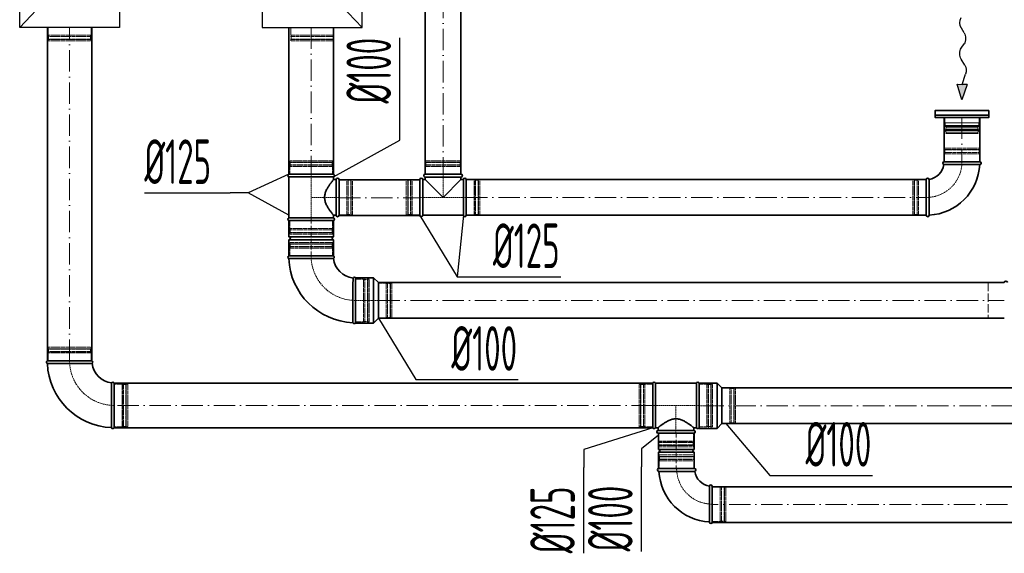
# Model space of a CAD drawing. Header units: millimetres. Extents: x -118717 to 8962, y 22910 to 145283.
# Tile 6 of 193: x -76683 to -73922, y 25985 to 27481. Entities that reach past the tile are written whole.
import ezdxf

# ---------------------------------------------------------------- set-up
doc = ezdxf.new("R2010")
doc.units = ezdxf.units.MM
for name, pattern in [('ACAD_ISO02W100', [15, 12, -3]), ('ACAD_ISO10W100', [18, 12, -3, 0, -3]), ('phl_thick', [0])]:
    doc.linetypes.add(name, pattern=pattern)
for name, color, linetype, lineweight in [('VZT_01 SUP (PŘÍVOD) - OBRYS', 5, 'Continuous', 35), ('VZT_02 SUP (PŘÍVOD) - OSA', 5, 'ACAD_ISO10W100', 5), ('VZT_05 ETA (ODVOD) - OBRYS', 6, 'Continuous', 35), ('VZT_06 ETA (ODVOD) - OSA', 6, 'ACAD_ISO10W100', 5), ('VZT_21 ZAŘÍZENÍ - OBRYS', 1, 'Continuous', 30), ('VZT_22 ZAŘÍZENÍ - DETAIL', 8, 'Continuous', 5), ('VZT_30 DISTRIBUČNÍ PRVKY - OBRYS', 1, 'Continuous', 35), ('VZT_35 TLUMIČE HLUKU - OBRYS', 1, 'Continuous', 35), ('VZT_50 POPIS - OBECNE', 7, 'Continuous', 13), ('VZT_60_KOTY - DIMENZE', 7, 'Continuous', 5)]:
    doc.layers.add(name, color=color, linetype=linetype, lineweight=lineweight)
for name, color, linetype, lineweight, plot in [('VZT_03 SUP (PŘÍVOD) - NETISK', 8, 'ACAD_ISO02W100', 5, False), ('VZT_07 ETA (ODVOD) - NETISK', 8, 'ACAD_ISO02W100', 5, False), ('VZT_39 TLUMIČE HLUKU - NETISK', 8, 'ACAD_ISO02W100', 5, False)]:
    doc.layers.add(name, color=color, linetype=linetype, lineweight=lineweight, plot=plot)
doc.styles.add('EVORA_125', font='isocp.shx', dxfattribs={"width": 0.6, "height": 125})

msp = doc.modelspace()

# ---------------------------------------------------------------- linework, layer by layer
at = {"color": 8, "lineweight": 5}
for points in [[(-73992.1, 27207.1), (-73992.1, 27192.1), (-74089.1, 27192.1), (-74089.1, 27207.1)], [(-73992.1, 27207.1), (-74089.1, 27207.1)], [(-74088.1, 27184.3), (-74040.6, 27184.3)], [(-74086.2, 27181.6), (-74040.6, 27181.6)], [(-74084.5, 27178), (-74040.6, 27178)], [(-73993.1, 27184.3), (-74040.6, 27184.3)], [(-73995, 27181.6), (-74040.6, 27181.6)], [(-73996.7, 27178), (-74040.6, 27178)], [(-74084.3, 27166.1), (-74085.8, 27162.1), (-74040.6, 27162.1)], [(-74085.3, 27166.3), (-74040.6, 27166.3)], [(-73995.9, 27166.3), (-74040.6, 27166.3)], [(-73996.9, 27166.1), (-73995.4, 27162.1), (-74040.6, 27162.1)]]:
    msp.add_lwpolyline(points, dxfattribs=at)
for points in [[(-74092.7, 27172.3), (-74086.8, 27173.7, -0.058981), (-74086.2, 27173.8), (-74040.6, 27173.8)], [(-74092.7, 27172.3), (-74087, 27170.8, 0.060863), (-74086.4, 27170.8), (-74040.6, 27170.8)], [(-74088.1, 27192.1), (-74088.1, 27184.3, 0.291473), (-74086.6, 27181.9, 0.291473)], [(-73988.5, 27172.3), (-73994.4, 27173.7, 0.058981), (-73995, 27173.8), (-74040.6, 27173.8)], [(-73988.5, 27172.3), (-73994.2, 27170.8, -0.060863), (-73994.9, 27170.8), (-74040.6, 27170.8)], [(-73993.1, 27192.1), (-73993.1, 27184.3, -0.291473), (-73994.6, 27181.9, -0.291473)]]:
    msp.add_lwpolyline(points, format="xyb", dxfattribs=at)
for centre, radius, start, end in [((-74076.3, 27171.6), 10.5, 142.1622, 210.2824), ((-74088.4, 27178.4), 3.88, 353.3265, 62.5007), ((-73992.8, 27178.4), 3.88, 117.4993, 186.6735), ((-74004.9, 27171.6), 10.5, 329.7176, 37.8378)]:
    msp.add_arc(centre, radius, start, end, dxfattribs=at)
at = {"layer": 'VZT_01 SUP (PŘÍVOD) - OBRYS'}
for p, q in [((-76605.7, 26524.9), (-76480.7, 26524.9)), ((-76418.2, 26462.4), (-76418.2, 26337.4)), ((-74907.8, 26337.4), (-74907.8, 26462.4)), ((-74900.2, 26462.4), (-74900.2, 26337.4)), ((-74785.5, 26462.4), (-74900.2, 26462.4)), ((-74785.5, 26337.4), (-74785.5, 26462.4)), ((-74777.8, 26335.4), (-74777.8, 26462.4)), ((-74777.8, 26462.4), (-74727.3, 26462.4)), ((-74777.8, 26337.4), (-74777.8, 26462.4)), ((-74727.3, 26335.4), (-74727.3, 26462.4)), ((-74713.8, 26448.9), (-74727.3, 26462.4)), ((-74713.8, 26348.9), (-74713.8, 26448.9)), ((-74713.8, 26348.9), (-74727.3, 26335.4)), ((-74892.8, 26337.4), (-74900.2, 26337.4)), ((-74892.8, 26329.9), (-74892.8, 26337.4)), ((-74892.8, 26329.9), (-74792.8, 26329.9)), ((-74892.8, 26321.9), (-74792.8, 26321.9)), ((-74791.8, 26321.9), (-74891.8, 26321.9)), ((-74891.8, 26321.9), (-74891.8, 26276.4)), ((-74792.8, 26329.9), (-74792.8, 26337.4)), ((-74785.5, 26337.4), (-74792.8, 26337.4)), ((-74791.8, 26321.9), (-74791.8, 26276.4)), ((-74777.8, 26335.4), (-74727.3, 26335.4)), ((-74791.8, 26276.4), (-74891.8, 26276.4)), ((-74791.8, 26268.4), (-74891.8, 26268.4)), ((-74891.8, 26268.4), (-74891.8, 26222.9)), ((-74791.8, 26268.4), (-74791.8, 26222.9)), ((-74791.8, 26222.9), (-74891.8, 26222.9)), ((-74790.8, 26222.9), (-74890.8, 26222.9)), ((-74890.8, 26214.9), (-74840.7, 26214.9)), ((-74740.8, 26072.9), (-74740.8, 26172.9)), ((-74748.8, 26072.9), (-74748.8, 26123))]:
    msp.add_line(p, q, dxfattribs=at)
for points in [[(-76605.7, 27459.9), (-76605.7, 26524.9)], [(-76480.7, 27459.9), (-76480.7, 26524.9)], [(-76418.2, 26462.4), (-74907.8, 26462.4)], [(-74715.2, 26448.9), (-73717.6, 26448.9)], [(-74715.2, 26348.9), (-73717.6, 26348.9)], [(-76418.2, 26337.4), (-74907.8, 26337.4)], [(-74740.8, 26171.9), (-73823, 26171.9)], [(-74740.8, 26071.9), (-73823, 26071.9)]]:
    msp.add_lwpolyline(points, dxfattribs=at)
for centre, radius, start, end in [((-76604.1, 26521), 4.17, 113.4678, 248.8928), ((-76418.2, 26524.9), 187.5, 182.3607, 267.6393), ((-76482.4, 26521), 4.17, 300.2981, 66.5322), ((-76418.2, 26524.9), 62.5, 186.8302, 263.1698), ((-76422.1, 26460.7), 4.17, 23.4678, 149.7019), ((-74904, 26460.7), 4.17, 23.4678, 156.5322), ((-74781.7, 26460.7), 4.17, 23.4678, 156.5322), ((-76422.1, 26339), 4.17, 201.1072, 336.5322), ((-74904, 26339), 4.17, 203.4678, 336.5322), ((-74892.8, 26325.9), 4, 90, 270), ((-74792.8, 26325.9), 4, 270, 90), ((-74781.7, 26339), 4.17, 203.4678, 336.5322), ((-74891.8, 26272.4), 4, 270, 90), ((-74791.8, 26272.4), 4, 90, 270), ((-74890.8, 26218.9), 4, 90, 270), ((-74740.8, 26222.9), 150, 183.0572, 266.9428), ((-74790.8, 26218.9), 4, 279.1478, 90), ((-74740.8, 26222.9), 50, 189.1478, 260.8522), ((-74744.8, 26172.9), 4, 0, 170.8522), ((-74744.8, 26072.9), 4, 180, 0)]:
    msp.add_arc(centre, radius, start, end, dxfattribs=at)
for points, knots in [([(-76480.3, 26517.4), (-76480.3, 26517.4), (-76480.4, 26517.4), (-76480.7, 26517.4), (-76481, 26517.4), (-76482, 26517.4), (-76482.8, 26517.4), (-76486, 26517.4), (-76489.1, 26517.4), (-76498, 26517.3), (-76504.2, 26517.3), (-76518.3, 26517.3), (-76526.1, 26517.2), (-76542.4, 26517.2), (-76550.6, 26517.2), (-76566.5, 26517.2), (-76573.9, 26517.2), (-76587.1, 26517.2), (-76592.7, 26517.1), (-76599.7, 26517.1), (-76601.8, 26517.1), (-76604.8, 26517.1), (-76605.6, 26517.1), (-76605.6, 26517.1)], [197.067977, 197.067977, 197.067977, 197.067977, 201.792196, 201.792196, 209.190204, 209.190204, 218.040239, 218.040239, 237.760854, 237.760854, 262.206108, 262.206108, 286.831239, 286.831239, 311.323072, 311.323072, 335.946087, 335.946087, 360.704397, 360.704397, 377.088273, 377.088273, 394.105327, 394.105327, 394.105327, 394.105327]), ([(-76425.7, 26462.8), (-76425.7, 26462.8), (-76425.7, 26461.2), (-76425.7, 26455.1), (-76425.7, 26450.6), (-76425.8, 26439.2), (-76425.8, 26432.4), (-76425.9, 26417.4), (-76425.9, 26409.3), (-76425.9, 26393), (-76425.9, 26384.9), (-76425.9, 26369.7), (-76425.9, 26362.7), (-76426, 26350.9), (-76426, 26346.2), (-76426, 26339.6), (-76426, 26337.8), (-76426, 26337.5), (-76426, 26337.5), (-76426, 26337.5)], [0, 0, 0, 0, 24.235852, 24.235852, 48.531845, 48.531845, 73.024415, 73.024415, 97.570898, 97.570898, 122.078339, 122.078339, 146.53579, 146.53579, 170.957495, 170.957495, 195.359468, 195.359468, 197.168246, 197.168246, 197.168246, 197.168246]), ([(-74892.8, 26337.4), (-74892.8, 26337.4), (-74892.7, 26337.4), (-74892.4, 26337.7), (-74892.2, 26337.9), (-74891.5, 26338.4), (-74891.1, 26338.8), (-74890.1, 26339.6), (-74889.5, 26340), (-74888.2, 26341), (-74887.4, 26341.6), (-74885.9, 26342.8), (-74885, 26343.4), (-74883.2, 26344.8), (-74882.3, 26345.5), (-74880.3, 26346.9), (-74879.2, 26347.6), (-74877.1, 26349.1), (-74875.9, 26349.8), (-74873.5, 26351.4), (-74872.2, 26352.2), (-74869.6, 26353.8), (-74868.2, 26354.6), (-74865.4, 26356.1), (-74863.9, 26356.9), (-74859.4, 26359), (-74856.2, 26360.2), (-74851.3, 26361.5), (-74849.6, 26361.8), (-74846.2, 26362.2), (-74844.5, 26362.4), (-74841.1, 26362.4), (-74839.4, 26362.2), (-74836.1, 26361.8), (-74834.4, 26361.5), (-74829.5, 26360.2), (-74826.3, 26359), (-74821.8, 26356.9), (-74820.3, 26356.1), (-74817.4, 26354.6), (-74816.1, 26353.8), (-74813.4, 26352.2), (-74812.1, 26351.4), (-74809.7, 26349.8), (-74808.6, 26349.1), (-74806.4, 26347.6), (-74805.4, 26346.9), (-74803.4, 26345.5), (-74802.4, 26344.8), (-74800.6, 26343.4), (-74799.8, 26342.8), (-74798.2, 26341.6), (-74797.5, 26341), (-74796.2, 26340), (-74795.6, 26339.6), (-74794.6, 26338.8), (-74794.2, 26338.4), (-74793.5, 26337.9), (-74793.2, 26337.7), (-74792.9, 26337.4), (-74792.8, 26337.4), (-74792.8, 26337.4)], [80.753728, 80.753728, 80.753728, 80.753728, 85.721109, 85.721109, 90.68849, 90.68849, 95.655871, 95.655871, 100.623252, 100.623252, 105.590633, 105.590633, 110.558015, 110.558015, 115.525396, 115.525396, 120.492777, 120.492777, 125.619612, 125.619612, 130.746447, 130.746447, 135.873281, 135.873281, 141.000116, 141.000116, 151.253786, 151.253786, 156.38062, 156.38062, 161.507455, 161.507455, 166.63429, 166.63429, 171.761125, 171.761125, 182.014794, 182.014794, 187.141629, 187.141629, 192.268464, 192.268464, 197.395298, 197.395298, 202.522133, 202.522133, 207.489514, 207.489514, 212.456896, 212.456896, 217.424277, 217.424277, 222.391658, 222.391658, 227.359039, 227.359039, 232.32642, 232.32642, 237.293801, 237.293801, 242.261183, 242.261183, 242.261183, 242.261183]), ([(-74790.2, 26214.9), (-74790.2, 26214.9), (-74791.3, 26214.9), (-74795.8, 26214.9), (-74799.3, 26214.9), (-74808.1, 26214.9), (-74813.5, 26214.9), (-74825.4, 26214.9), (-74831.9, 26214.9), (-74839.2, 26214.9), (-74839.9, 26214.9), (-74840.7, 26214.9)], [157.874915, 157.874915, 157.874915, 157.874915, 176.103874, 176.103874, 195.460379, 195.460379, 215.101284, 215.101284, 234.82164, 234.82164, 237.034743, 237.034743, 237.034743, 237.034743]), ([(-74748.8, 26123), (-74748.8, 26129.4), (-74748.8, 26135.7), (-74748.8, 26147.7), (-74748.8, 26153.3), (-74748.8, 26162.8), (-74748.8, 26166.6), (-74748.8, 26171.9), (-74748.8, 26173.3), (-74748.8, 26173.5), (-74748.8, 26173.5), (-74748.8, 26173.5)], [78.71119, 78.71119, 78.71119, 78.71119, 97.804615, 97.804615, 117.523893, 117.523893, 137.264303, 137.264303, 156.831737, 156.831737, 157.874915, 157.874915, 157.874915, 157.874915])]:
    msp.add_open_spline(points, degree=3, knots=knots, dxfattribs=at)
at = {"layer": 'VZT_02 SUP (PŘÍVOD) - OSA', "ltscale": 5}
for points in [[(-76543.2, 26524.9), (-76543.2, 27459.9)], [(-74907.8, 26399.9), (-76418.2, 26399.9)], [(-73717.6, 26398.9), (-74715.2, 26398.9)], [(-73823, 26121.9), (-74740.8, 26121.9)]]:
    msp.add_lwpolyline(points, dxfattribs=at)
at = {"layer": 'VZT_02 SUP (PŘÍVOD) - OSA', "ltscale": 0.3}
for points in [[(-76418.2, 26399.9), (-76418.2, 26399.9, -0.414214), (-76543.2, 26524.9), (-76543.2, 26524.9)], [(-74840.8, 26222.9), (-74840.8, 26222.9, 0.414214), (-74740.8, 26122.9), (-74740.8, 26122.9)]]:
    msp.add_lwpolyline(points, format="xyb", dxfattribs=at)
at = {"layer": 'VZT_02 SUP (PŘÍVOD) - OSA', "ltscale": 0.3, "elevation": 0}
for points in [[(-74777.8, 26399.9), (-74907.8, 26399.9)], [(-74842.8, 26321.9), (-74842.8, 26399.9)]]:
    msp.add_lwpolyline(points, dxfattribs=at)
at = {"layer": 'VZT_02 SUP (PŘÍVOD) - OSA', "ltscale": 0.3}
msp.add_lwpolyline([(-74777.8, 26398.9), (-74713.8, 26398.9)], dxfattribs=at)
at = {"layer": 'VZT_02 SUP (PŘÍVOD) - OSA', "elevation": 0}
msp.add_lwpolyline([(-74841.8, 26321.9), (-74841.8, 26222.9)], dxfattribs=at)
at = {"layer": 'VZT_03 SUP (PŘÍVOD) - NETISK', "ltscale": 0.4}
for p, q in [((-76604.2, 26558.4), (-76482.2, 26558.4)), ((-76604.2, 26557.9), (-76604.2, 26558.4)), ((-76604.2, 26557.9), (-76482.2, 26557.9)), ((-76604.2, 26550.9), (-76482.2, 26550.9)), ((-76604.2, 26550.4), (-76604.2, 26550.9)), ((-76604.2, 26550.4), (-76482.2, 26550.4)), ((-76603.2, 26562.9), (-76483.2, 26562.9)), ((-76603.2, 26558.9), (-76603.2, 26562.9)), ((-76603.2, 26558.9), (-76483.2, 26558.9)), ((-76603.2, 26546.9), (-76483.2, 26546.9)), ((-76603.2, 26524.9), (-76603.2, 26546.9)), ((-76602.2, 26558.4), (-76602.2, 26558.9)), ((-76602.2, 26550.9), (-76602.2, 26557.9)), ((-76602.2, 26546.9), (-76602.2, 26550.4)), ((-76484.2, 26558.4), (-76484.2, 26558.9)), ((-76484.2, 26550.9), (-76484.2, 26557.9)), ((-76484.2, 26546.9), (-76484.2, 26550.4)), ((-76483.2, 26558.9), (-76483.2, 26562.9)), ((-76483.2, 26524.9), (-76483.2, 26546.9)), ((-76482.2, 26557.9), (-76482.2, 26558.4)), ((-76482.2, 26550.4), (-76482.2, 26550.9)), ((-76418.2, 26459.9), (-76396.2, 26459.9)), ((-76396.2, 26459.9), (-76396.2, 26339.9)), ((-76396.2, 26458.9), (-76392.7, 26458.9)), ((-76392.7, 26460.9), (-76392.7, 26338.9)), ((-76392.7, 26460.9), (-76392.2, 26460.9)), ((-76392.2, 26460.9), (-76392.2, 26338.9)), ((-76392.2, 26458.9), (-76385.2, 26458.9)), ((-76385.2, 26460.9), (-76385.2, 26338.9)), ((-76385.2, 26460.9), (-76384.7, 26460.9)), ((-76384.7, 26460.9), (-76384.7, 26338.9)), ((-76384.7, 26458.9), (-76384.2, 26458.9)), ((-76384.2, 26459.9), (-76384.2, 26339.9)), ((-76384.2, 26459.9), (-76380.2, 26459.9)), ((-76380.2, 26459.9), (-76380.2, 26339.9)), ((-74945.8, 26339.9), (-74945.8, 26459.9)), ((-74945.8, 26459.9), (-74941.8, 26459.9)), ((-74941.8, 26339.9), (-74941.8, 26459.9)), ((-74941.8, 26458.9), (-74941.3, 26458.9)), ((-74941.3, 26338.9), (-74941.3, 26460.9)), ((-74941.3, 26460.9), (-74940.8, 26460.9)), ((-74940.8, 26338.9), (-74940.8, 26460.9)), ((-74940.8, 26458.9), (-74933.8, 26458.9)), ((-74933.8, 26338.9), (-74933.8, 26460.9)), ((-74933.8, 26460.9), (-74933.3, 26460.9)), ((-74933.3, 26338.9), (-74933.3, 26460.9)), ((-74933.3, 26458.9), (-74929.8, 26458.9)), ((-74929.8, 26339.9), (-74929.8, 26459.9)), ((-74929.8, 26459.9), (-74907.8, 26459.9)), ((-74777.8, 26459.9), (-74755.8, 26459.9)), ((-74755.8, 26339.9), (-74755.8, 26459.9)), ((-74755.8, 26458.9), (-74752.3, 26458.9)), ((-74752.3, 26338.9), (-74752.3, 26460.9)), ((-74752.3, 26460.9), (-74751.8, 26460.9)), ((-74751.8, 26338.9), (-74751.8, 26460.9)), ((-74751.8, 26458.9), (-74744.8, 26458.9)), ((-74744.8, 26338.9), (-74744.8, 26460.9)), ((-74744.8, 26460.9), (-74744.3, 26460.9)), ((-74744.3, 26338.9), (-74744.3, 26460.9)), ((-74744.3, 26458.9), (-74743.8, 26458.9)), ((-74743.8, 26339.9), (-74743.8, 26459.9)), ((-74743.8, 26459.9), (-74739.8, 26459.9)), ((-74739.8, 26339.9), (-74739.8, 26459.9)), ((-74691.8, 26447.9), (-74713.8, 26447.9)), ((-74691.8, 26447.9), (-74691.8, 26349.9)), ((-74688.3, 26446.9), (-74691.8, 26446.9)), ((-74688.3, 26448.9), (-74688.3, 26348.9)), ((-74687.8, 26448.9), (-74688.3, 26448.9)), ((-74687.8, 26448.9), (-74687.8, 26348.9)), ((-74680.8, 26446.9), (-74687.8, 26446.9)), ((-74680.8, 26448.9), (-74680.8, 26348.9)), ((-74680.3, 26448.9), (-74680.8, 26448.9)), ((-74680.3, 26448.9), (-74680.3, 26348.9)), ((-74679.8, 26446.9), (-74680.3, 26446.9)), ((-74679.8, 26447.9), (-74679.8, 26349.9)), ((-74675.8, 26447.9), (-74679.8, 26447.9)), ((-74675.8, 26447.9), (-74675.8, 26349.9)), ((-74691.8, 26349.9), (-74713.8, 26349.9)), ((-74688.3, 26350.9), (-74691.8, 26350.9)), ((-74687.8, 26348.9), (-74688.3, 26348.9)), ((-74680.8, 26350.9), (-74687.8, 26350.9)), ((-74680.3, 26348.9), (-74680.8, 26348.9)), ((-74679.8, 26350.9), (-74680.3, 26350.9)), ((-74675.8, 26349.9), (-74679.8, 26349.9)), ((-76418.2, 26339.9), (-76396.2, 26339.9)), ((-76396.2, 26340.9), (-76392.7, 26340.9)), ((-76392.7, 26338.9), (-76392.2, 26338.9)), ((-76392.2, 26340.9), (-76385.2, 26340.9)), ((-76385.2, 26338.9), (-76384.7, 26338.9)), ((-76384.7, 26340.9), (-76384.2, 26340.9)), ((-76384.2, 26339.9), (-76380.2, 26339.9)), ((-74945.8, 26339.9), (-74941.8, 26339.9)), ((-74941.8, 26340.9), (-74941.3, 26340.9)), ((-74941.3, 26338.9), (-74940.8, 26338.9)), ((-74940.8, 26340.9), (-74933.8, 26340.9)), ((-74933.8, 26338.9), (-74933.3, 26338.9)), ((-74933.3, 26340.9), (-74929.8, 26340.9)), ((-74929.8, 26339.9), (-74907.8, 26339.9)), ((-74891.8, 26321.9), (-74891.8, 26299.9)), ((-74793.8, 26321.9), (-74793.8, 26299.9)), ((-74777.8, 26339.9), (-74755.8, 26339.9)), ((-74755.8, 26340.9), (-74752.3, 26340.9)), ((-74752.3, 26338.9), (-74751.8, 26338.9)), ((-74751.8, 26340.9), (-74744.8, 26340.9)), ((-74744.8, 26338.9), (-74744.3, 26338.9)), ((-74744.3, 26340.9), (-74743.8, 26340.9)), ((-74743.8, 26339.9), (-74739.8, 26339.9)), ((-74892.8, 26296.4), (-74792.8, 26296.4)), ((-74892.8, 26296.4), (-74892.8, 26295.9)), ((-74892.8, 26295.9), (-74792.8, 26295.9)), ((-74892.8, 26288.9), (-74792.8, 26288.9)), ((-74892.8, 26288.9), (-74892.8, 26288.4)), ((-74892.8, 26288.4), (-74792.8, 26288.4)), ((-74891.8, 26299.9), (-74793.8, 26299.9)), ((-74890.8, 26299.9), (-74890.8, 26296.4)), ((-74890.8, 26295.9), (-74890.8, 26288.9)), ((-74890.8, 26288.4), (-74890.8, 26287.9)), ((-74794.8, 26299.9), (-74794.8, 26296.4)), ((-74794.8, 26295.9), (-74794.8, 26288.9)), ((-74794.8, 26288.4), (-74794.8, 26287.9)), ((-74792.8, 26296.4), (-74792.8, 26295.9)), ((-74792.8, 26288.9), (-74792.8, 26288.4)), ((-74891.8, 26287.9), (-74793.8, 26287.9)), ((-74891.8, 26287.9), (-74891.8, 26283.9)), ((-74891.8, 26283.9), (-74793.8, 26283.9)), ((-74889.8, 26260.9), (-74791.8, 26260.9)), ((-74889.8, 26260.9), (-74889.8, 26256.9)), ((-74793.8, 26287.9), (-74793.8, 26283.9)), ((-74791.8, 26260.9), (-74791.8, 26256.9)), ((-74890.8, 26256.4), (-74790.8, 26256.4)), ((-74890.8, 26256.4), (-74890.8, 26255.9)), ((-74890.8, 26255.9), (-74790.8, 26255.9)), ((-74890.8, 26248.9), (-74790.8, 26248.9)), ((-74890.8, 26248.9), (-74890.8, 26248.4)), ((-74890.8, 26248.4), (-74790.8, 26248.4)), ((-74889.8, 26256.9), (-74791.8, 26256.9)), ((-74889.8, 26244.9), (-74791.8, 26244.9)), ((-74889.8, 26244.9), (-74889.8, 26222.9)), ((-74888.8, 26256.9), (-74888.8, 26256.4)), ((-74888.8, 26255.9), (-74888.8, 26248.9)), ((-74888.8, 26248.4), (-74888.8, 26244.9)), ((-74792.8, 26256.9), (-74792.8, 26256.4)), ((-74792.8, 26255.9), (-74792.8, 26248.9)), ((-74792.8, 26248.4), (-74792.8, 26244.9)), ((-74791.8, 26244.9), (-74791.8, 26222.9)), ((-74790.8, 26256.4), (-74790.8, 26255.9)), ((-74790.8, 26248.9), (-74790.8, 26248.4)), ((-74740.8, 26171.9), (-74718.8, 26171.9)), ((-74718.8, 26073.9), (-74718.8, 26171.9)), ((-74718.8, 26170.9), (-74715.3, 26170.9)), ((-74715.3, 26072.9), (-74715.3, 26172.9)), ((-74715.3, 26172.9), (-74714.8, 26172.9)), ((-74714.8, 26072.9), (-74714.8, 26172.9)), ((-74714.8, 26170.9), (-74707.8, 26170.9)), ((-74707.8, 26072.9), (-74707.8, 26172.9)), ((-74707.8, 26172.9), (-74707.3, 26172.9)), ((-74707.3, 26072.9), (-74707.3, 26172.9)), ((-74707.3, 26170.9), (-74706.8, 26170.9)), ((-74706.8, 26073.9), (-74706.8, 26171.9)), ((-74706.8, 26171.9), (-74702.8, 26171.9)), ((-74702.8, 26073.9), (-74702.8, 26171.9)), ((-74740.8, 26073.9), (-74718.8, 26073.9)), ((-74718.8, 26074.9), (-74715.3, 26074.9)), ((-74715.3, 26072.9), (-74714.8, 26072.9)), ((-74714.8, 26074.9), (-74707.8, 26074.9)), ((-74707.8, 26072.9), (-74707.3, 26072.9)), ((-74707.3, 26074.9), (-74706.8, 26074.9)), ((-74706.8, 26073.9), (-74702.8, 26073.9))]:
    msp.add_line(p, q, dxfattribs=at)
at = {"layer": 'VZT_05 ETA (ODVOD) - OBRYS'}
for p, q in [((-74090.6, 27083.1), (-73990.6, 27083.1)), ((-73990.6, 27075.1), (-74040.8, 27075.1)), ((-75803.2, 27048.1), (-75928.2, 27048.1)), ((-75803.2, 27040.5), (-75928.2, 27040.5)), ((-75928.2, 27040.5), (-75928.2, 26925.8)), ((-75803.2, 27040.5), (-75803.2, 27033.1)), ((-75445.8, 27048.1), (-75545.8, 27048.1)), ((-75445.8, 27040.1), (-75545.8, 27040.1)), ((-75545.8, 27040.1), (-75545.8, 27033.1)), ((-75445.8, 27040.1), (-75445.8, 27033.1)), ((-75795.7, 27033.1), (-75803.2, 27033.1)), ((-75795.7, 26933.1), (-75795.7, 27033.1)), ((-75787.7, 26933.1), (-75787.7, 27033.1)), ((-75560.9, 26933.1), (-75560.9, 27033.1)), ((-75552.9, 26933.1), (-75552.9, 27033.1)), ((-75552.9, 27033.1), (-75545.8, 27033.1)), ((-75545.8, 27033.1), (-75495.8, 26983.1)), ((-75495.8, 26983.1), (-75445.8, 27033.1)), ((-75445.8, 27033.1), (-75438.9, 27033.1)), ((-75438.9, 26933.1), (-75438.9, 27033.1)), ((-75430.9, 26933.1), (-75430.9, 27033.1)), ((-74140.6, 26933.1), (-74140.6, 27033.1)), ((-74132.6, 26933.1), (-74132.6, 26983.3)), ((-75928.2, 26925.8), (-75803.2, 26925.8)), ((-75795.7, 26933.1), (-75803.2, 26933.1)), ((-75803.2, 26933.1), (-75803.2, 26925.8)), ((-75552.9, 26933.1), (-75438.9, 26933.1)), ((-75803.2, 26918.1), (-75928.2, 26918.1)), ((-75928.2, 26872.6), (-75928.2, 26918.1)), ((-75803.2, 26918.1), (-75928.2, 26918.1)), ((-75803.2, 26872.6), (-75803.2, 26918.1)), ((-75803.2, 26872.6), (-75928.2, 26872.6)), ((-75803.2, 26864.6), (-75928.2, 26864.6)), ((-75928.2, 26819.1), (-75928.2, 26864.6)), ((-75803.2, 26819.1), (-75803.2, 26864.6)), ((-75803.5, 26819.1), (-75928.5, 26819.1)), ((-75803.2, 26819.1), (-75928.2, 26819.1)), ((-75741.4, 26630.6), (-75741.4, 26757.6)), ((-75741.4, 26757.6), (-75690.9, 26757.6)), ((-75741, 26631.6), (-75741, 26756.6)), ((-75690.9, 26630.6), (-75690.9, 26757.6)), ((-75677.4, 26744.1), (-75690.9, 26757.6)), ((-75677.4, 26644.1), (-75677.4, 26744.1)), ((-75741.4, 26630.6), (-75690.9, 26630.6)), ((-75677.4, 26644.1), (-75690.9, 26630.6))]:
    msp.add_line(p, q, dxfattribs=at)
for points in [[(-75545.8, 27048.1), (-75545.8, 29708.4)], [(-75445.8, 27048.1), (-75445.8, 29708.4)], [(-75928.2, 27048.1), (-75928.2, 27459.9)], [(-75803.2, 27048.1), (-75803.2, 27459.9)], [(-74090.6, 27083.1), (-74090.6, 27207.1)], [(-73990.6, 27083.1), (-73990.6, 27207.1)], [(-75560.9, 27032.1), (-75787.7, 27032.1)], [(-74140.6, 27033.1), (-75430.9, 27033.1)], [(-75560.9, 26932.1), (-75787.7, 26932.1)], [(-74140.6, 26933.1), (-75430.9, 26933.1)], [(-73921.9, 26744.1), (-75677.4, 26744.1)], [(-73921.9, 26644.1), (-75677.4, 26644.1)]]:
    msp.add_lwpolyline(points, dxfattribs=at)
for centre, radius, start, end in [((-74140.6, 27083.1), 50, 279.1478, 350.8522), ((-74140.6, 27083.1), 150, 273.0572, 356.9428), ((-74090.6, 27079.1), 4, 90, 260.8522), ((-73990.6, 27079.1), 4, 270, 90), ((-75926.6, 27044.3), 4.17, 113.4678, 246.5322), ((-75804.9, 27044.3), 4.17, 293.4678, 66.5322), ((-75791.7, 27033.1), 4, 0, 180), ((-75556.9, 27033.1), 4, 0, 180), ((-75545.8, 27044.1), 4, 90, 270), ((-75445.8, 27044.1), 4, 270, 90), ((-75434.9, 27033.1), 4, 0, 180), ((-74136.6, 27033.1), 4, 9.1478, 180), ((-75926.6, 26922), 4.17, 113.4678, 246.5322), ((-75804.9, 26922), 4.17, 293.4678, 66.5322), ((-75791.7, 26933.1), 4, 180, 0), ((-75556.9, 26933.1), 4, 180, 0), ((-75434.9, 26933.1), 4, 180, 0), ((-74136.6, 26933.1), 4, 180, 0), ((-75928.2, 26868.6), 4, 270, 90), ((-75803.2, 26868.6), 4, 90, 270), ((-75926.8, 26815.3), 4.17, 113.4678, 248.8928), ((-75805.1, 26815.3), 4.17, 300.2981, 66.5322), ((-75741, 26819.1), 187.5, 182.3607, 267.6393), ((-75741, 26819.1), 62.5, 186.8302, 263.1698), ((-75744.8, 26755), 4.17, 23.4678, 149.7019), ((-75744.8, 26633.3), 4.17, 201.1072, 336.5322)]:
    msp.add_arc(centre, radius, start, end, dxfattribs=at)
for points, knots in [([(-74091.2, 27075.2), (-74091.2, 27075.2), (-74090.1, 27075.2), (-74085.6, 27075.2), (-74082.2, 27075.2), (-74073.3, 27075.2), (-74067.9, 27075.1), (-74056, 27075.1), (-74049.5, 27075.1), (-74042.2, 27075.1), (-74041.5, 27075.1), (-74040.8, 27075.1)], [157.874915, 157.874915, 157.874915, 157.874915, 176.103874, 176.103874, 195.460379, 195.460379, 215.101284, 215.101284, 234.82164, 234.82164, 237.034743, 237.034743, 237.034743, 237.034743]), ([(-75803.2, 26933.1), (-75803.2, 26933.1), (-75803.3, 26933.2), (-75803.6, 26933.6), (-75803.8, 26933.8), (-75804.3, 26934.5), (-75804.6, 26934.9), (-75805.4, 26935.9), (-75805.9, 26936.5), (-75806.9, 26937.8), (-75807.5, 26938.5), (-75808.7, 26940.1), (-75809.3, 26941), (-75810.6, 26942.8), (-75811.3, 26943.7), (-75812.8, 26945.7), (-75813.5, 26946.7), (-75814.9, 26948.9), (-75815.7, 26950), (-75817.3, 26952.5), (-75818.1, 26953.7), (-75819.7, 26956.4), (-75820.5, 26957.8), (-75822, 26960.6), (-75822.7, 26962.1), (-75824.8, 26966.6), (-75826.1, 26969.8), (-75827.3, 26974.7), (-75827.7, 26976.4), (-75828.1, 26979.7), (-75828.2, 26981.4), (-75828.2, 26984.9), (-75828.1, 26986.6), (-75827.7, 26989.9), (-75827.3, 26991.6), (-75826.1, 26996.5), (-75824.8, 26999.7), (-75822.7, 27004.2), (-75822, 27005.7), (-75820.5, 27008.5), (-75819.7, 27009.9), (-75818.1, 27012.6), (-75817.3, 27013.8), (-75815.7, 27016.3), (-75814.9, 27017.4), (-75813.5, 27019.6), (-75812.8, 27020.6), (-75811.3, 27022.6), (-75810.6, 27023.5), (-75809.3, 27025.3), (-75808.7, 27026.2), (-75807.5, 27027.8), (-75806.9, 27028.5), (-75805.9, 27029.8), (-75805.4, 27030.4), (-75804.6, 27031.4), (-75804.3, 27031.8), (-75803.8, 27032.5), (-75803.6, 27032.7), (-75803.3, 27033.1), (-75803.2, 27033.1), (-75803.2, 27033.1)], [80.753728, 80.753728, 80.753728, 80.753728, 85.721109, 85.721109, 90.68849, 90.68849, 95.655871, 95.655871, 100.623252, 100.623252, 105.590633, 105.590633, 110.558015, 110.558015, 115.525396, 115.525396, 120.492777, 120.492777, 125.619612, 125.619612, 130.746447, 130.746447, 135.873281, 135.873281, 141.000116, 141.000116, 151.253786, 151.253786, 156.38062, 156.38062, 161.507455, 161.507455, 166.63429, 166.63429, 171.761125, 171.761125, 182.014794, 182.014794, 187.141629, 187.141629, 192.268464, 192.268464, 197.395298, 197.395298, 202.522133, 202.522133, 207.489514, 207.489514, 212.456896, 212.456896, 217.424277, 217.424277, 222.391658, 222.391658, 227.359039, 227.359039, 232.32642, 232.32642, 237.293801, 237.293801, 242.261183, 242.261183, 242.261183, 242.261183]), ([(-74132.6, 26983.3), (-74132.6, 26989.7), (-74132.6, 26996), (-74132.6, 27008), (-74132.6, 27013.6), (-74132.6, 27023.1), (-74132.6, 27026.9), (-74132.6, 27032.2), (-74132.7, 27033.6), (-74132.7, 27033.8), (-74132.7, 27033.8), (-74132.7, 27033.8)], [78.71119, 78.71119, 78.71119, 78.71119, 97.804615, 97.804615, 117.523893, 117.523893, 137.264303, 137.264303, 156.831737, 156.831737, 157.874915, 157.874915, 157.874915, 157.874915]), ([(-75803, 26811.7), (-75803, 26811.7), (-75804.6, 26811.7), (-75810.7, 26811.7), (-75815.2, 26811.6), (-75826.6, 26811.6), (-75833.4, 26811.6), (-75848.4, 26811.5), (-75856.5, 26811.5), (-75872.9, 26811.5), (-75881, 26811.5), (-75896.2, 26811.4), (-75903.1, 26811.4), (-75914.9, 26811.4), (-75919.6, 26811.4), (-75926.2, 26811.4), (-75928.1, 26811.4), (-75928.3, 26811.4), (-75928.3, 26811.4), (-75928.3, 26811.4)], [0, 0, 0, 0, 24.235852, 24.235852, 48.531845, 48.531845, 73.024415, 73.024415, 97.570898, 97.570898, 122.078339, 122.078339, 146.53579, 146.53579, 170.957495, 170.957495, 195.359468, 195.359468, 197.168246, 197.168246, 197.168246, 197.168246]), ([(-75748.4, 26757.1), (-75748.4, 26757.1), (-75748.4, 26757), (-75748.4, 26756.7), (-75748.4, 26756.4), (-75748.4, 26755.3), (-75748.4, 26754.6), (-75748.4, 26751.4), (-75748.5, 26748.3), (-75748.5, 26739.3), (-75748.5, 26733.2), (-75748.6, 26719.1), (-75748.6, 26711.2), (-75748.6, 26695), (-75748.6, 26686.8), (-75748.7, 26670.9), (-75748.7, 26663.4), (-75748.7, 26650.3), (-75748.7, 26644.7), (-75748.7, 26637.7), (-75748.7, 26635.6), (-75748.7, 26632.6), (-75748.7, 26631.8), (-75748.7, 26631.8)], [197.067977, 197.067977, 197.067977, 197.067977, 201.792196, 201.792196, 209.190204, 209.190204, 218.040239, 218.040239, 237.760854, 237.760854, 262.206108, 262.206108, 286.831239, 286.831239, 311.323072, 311.323072, 335.946087, 335.946087, 360.704397, 360.704397, 377.088273, 377.088273, 394.105327, 394.105327, 394.105327, 394.105327])]:
    msp.add_open_spline(points, degree=3, knots=knots, dxfattribs=at)
at = {"layer": 'VZT_06 ETA (ODVOD) - OSA', "ltscale": 5}
for points in [[(-75495.8, 29708.4), (-75495.8, 27048.1)], [(-75865.7, 27459.9), (-75865.7, 27048.1)], [(-74040.6, 27207.1), (-74040.6, 27083.1)], [(-75787.7, 26982.1), (-75560.9, 26982.1)], [(-75430.9, 26983.1), (-74140.6, 26983.1)], [(-75677.4, 26694.1), (-73921.9, 26694.1)]]:
    msp.add_lwpolyline(points, dxfattribs=at)
at = {"layer": 'VZT_06 ETA (ODVOD) - OSA', "ltscale": 0.3}
for points in [[(-74040.6, 27083.1), (-74040.6, 27083.1, -0.414214), (-74140.6, 26983.1), (-74140.6, 26983.1)], [(-75866, 26819.1), (-75866, 26819.1, 0.414214), (-75741, 26694.1), (-75741, 26694.1)]]:
    msp.add_lwpolyline(points, format="xyb", dxfattribs=at)
for points in [[(-75865.7, 27048.1), (-75865.7, 26918.1)], [(-75495.8, 27048.1), (-75495.9, 26983.1)], [(-75787.7, 26983.1), (-75865.7, 26983.1)], [(-75560.9, 26983.1), (-75430.9, 26983.1)], [(-75741.4, 26694.1), (-75677.4, 26694.1)]]:
    msp.add_lwpolyline(points, dxfattribs=at)
at = {"layer": 'VZT_06 ETA (ODVOD) - OSA'}
msp.add_lwpolyline([(-75865.7, 26819.1), (-75865.7, 26918.1)], dxfattribs=at)
at = {"layer": 'VZT_07 ETA (ODVOD) - NETISK', "ltscale": 0.4}
for p, q in [((-76603.2, 27459.9), (-76603.2, 27437.9)), ((-76483.2, 27459.9), (-76483.2, 27437.9)), ((-75923.2, 27459.9), (-75923.2, 27437.9)), ((-75803.2, 27459.9), (-75803.2, 27437.9)), ((-76604.2, 27434.4), (-76482.2, 27434.4)), ((-76604.2, 27434.4), (-76604.2, 27433.9)), ((-76604.2, 27433.9), (-76482.2, 27433.9)), ((-76604.2, 27426.9), (-76482.2, 27426.9)), ((-76604.2, 27426.9), (-76604.2, 27426.4)), ((-76604.2, 27426.4), (-76482.2, 27426.4)), ((-76603.2, 27437.9), (-76483.2, 27437.9)), ((-76603.2, 27425.9), (-76483.2, 27425.9)), ((-76603.2, 27425.9), (-76603.2, 27421.9)), ((-76603.2, 27421.9), (-76483.2, 27421.9)), ((-76602.2, 27437.9), (-76602.2, 27434.4)), ((-76602.2, 27433.9), (-76602.2, 27426.9)), ((-76602.2, 27426.4), (-76602.2, 27425.9)), ((-76484.2, 27437.9), (-76484.2, 27434.4)), ((-76484.2, 27433.9), (-76484.2, 27426.9)), ((-76484.2, 27426.4), (-76484.2, 27425.9)), ((-76483.2, 27425.9), (-76483.2, 27421.9)), ((-76482.2, 27434.4), (-76482.2, 27433.9)), ((-76482.2, 27426.9), (-76482.2, 27426.4)), ((-75802.2, 27434.4), (-75924.2, 27434.4)), ((-75924.2, 27434.4), (-75924.2, 27433.9)), ((-75802.2, 27433.9), (-75924.2, 27433.9)), ((-75802.2, 27426.9), (-75924.2, 27426.9)), ((-75924.2, 27426.9), (-75924.2, 27426.4)), ((-75802.2, 27426.4), (-75924.2, 27426.4)), ((-75803.2, 27437.9), (-75923.2, 27437.9)), ((-75803.2, 27425.9), (-75923.2, 27425.9)), ((-75923.2, 27425.9), (-75923.2, 27421.9)), ((-75803.2, 27421.9), (-75923.2, 27421.9)), ((-75922.2, 27437.9), (-75922.2, 27434.4)), ((-75922.2, 27433.9), (-75922.2, 27426.9)), ((-75922.2, 27426.4), (-75922.2, 27425.9)), ((-75804.2, 27437.9), (-75804.2, 27434.4)), ((-75804.2, 27433.9), (-75804.2, 27426.9)), ((-75804.2, 27426.4), (-75804.2, 27425.9)), ((-75803.2, 27425.9), (-75803.2, 27421.9)), ((-75802.2, 27434.4), (-75802.2, 27433.9)), ((-75802.2, 27426.9), (-75802.2, 27426.4)), ((-73991.6, 27121.1), (-74089.6, 27121.1)), ((-74089.6, 27121.1), (-74089.6, 27117.1)), ((-73991.6, 27117.1), (-74089.6, 27117.1)), ((-74088.6, 27117.1), (-74088.6, 27116.6)), ((-73992.6, 27117.1), (-73992.6, 27116.6)), ((-73991.6, 27121.1), (-73991.6, 27117.1)), ((-73990.6, 27116.6), (-74090.6, 27116.6)), ((-74090.6, 27116.6), (-74090.6, 27116.1)), ((-73990.6, 27116.1), (-74090.6, 27116.1)), ((-73990.6, 27109.1), (-74090.6, 27109.1)), ((-74090.6, 27109.1), (-74090.6, 27108.6)), ((-73990.6, 27108.6), (-74090.6, 27108.6)), ((-73991.6, 27105.1), (-74089.6, 27105.1)), ((-74089.6, 27105.1), (-74089.6, 27083.1)), ((-74088.6, 27116.1), (-74088.6, 27109.1)), ((-74088.6, 27108.6), (-74088.6, 27105.1)), ((-73992.6, 27116.1), (-73992.6, 27109.1)), ((-73992.6, 27108.6), (-73992.6, 27105.1)), ((-73991.6, 27105.1), (-73991.6, 27083.1)), ((-73990.6, 27116.6), (-73990.6, 27116.1)), ((-73990.6, 27109.1), (-73990.6, 27108.6)), ((-75804.7, 27081.6), (-75926.7, 27081.6)), ((-75926.7, 27081.1), (-75926.7, 27081.6)), ((-75804.7, 27081.1), (-75926.7, 27081.1)), ((-75804.7, 27074.1), (-75926.7, 27074.1)), ((-75926.7, 27073.6), (-75926.7, 27074.1)), ((-75804.7, 27073.6), (-75926.7, 27073.6)), ((-75805.7, 27086.1), (-75925.7, 27086.1)), ((-75925.7, 27082.1), (-75925.7, 27086.1)), ((-75805.7, 27082.1), (-75925.7, 27082.1)), ((-75805.7, 27070.1), (-75925.7, 27070.1)), ((-75925.7, 27048.1), (-75925.7, 27070.1)), ((-75924.7, 27081.6), (-75924.7, 27082.1)), ((-75924.7, 27074.1), (-75924.7, 27081.1)), ((-75924.7, 27070.1), (-75924.7, 27073.6)), ((-75806.7, 27081.6), (-75806.7, 27082.1)), ((-75806.7, 27074.1), (-75806.7, 27081.1)), ((-75806.7, 27070.1), (-75806.7, 27073.6)), ((-75805.7, 27082.1), (-75805.7, 27086.1)), ((-75805.7, 27048.1), (-75805.7, 27070.1)), ((-75804.7, 27081.1), (-75804.7, 27081.6)), ((-75804.7, 27073.6), (-75804.7, 27074.1)), ((-75445.8, 27081.6), (-75545.8, 27081.6)), ((-75545.8, 27081.1), (-75545.8, 27081.6)), ((-75445.8, 27081.1), (-75545.8, 27081.1)), ((-75445.8, 27074.1), (-75545.8, 27074.1)), ((-75545.8, 27073.6), (-75545.8, 27074.1)), ((-75445.8, 27073.6), (-75545.8, 27073.6)), ((-75446.8, 27086.1), (-75544.8, 27086.1)), ((-75544.8, 27082.1), (-75544.8, 27086.1)), ((-75446.8, 27082.1), (-75544.8, 27082.1)), ((-75446.8, 27070.1), (-75544.8, 27070.1)), ((-75544.8, 27048.1), (-75544.8, 27070.1)), ((-75543.8, 27081.6), (-75543.8, 27082.1)), ((-75543.8, 27074.1), (-75543.8, 27081.1)), ((-75543.8, 27070.1), (-75543.8, 27073.6)), ((-75447.8, 27081.6), (-75447.8, 27082.1)), ((-75447.8, 27074.1), (-75447.8, 27081.1)), ((-75447.8, 27070.1), (-75447.8, 27073.6)), ((-75446.8, 27082.1), (-75446.8, 27086.1)), ((-75446.8, 27048.1), (-75446.8, 27070.1)), ((-75445.8, 27081.1), (-75445.8, 27081.6)), ((-75445.8, 27073.6), (-75445.8, 27074.1)), ((-75787.7, 27032.1), (-75765.7, 27032.1)), ((-75765.7, 26934.1), (-75765.7, 27032.1)), ((-75765.7, 27031.1), (-75762.2, 27031.1)), ((-75762.2, 26933.1), (-75762.2, 27033.1)), ((-75762.2, 27033.1), (-75761.7, 27033.1)), ((-75761.7, 26933.1), (-75761.7, 27033.1)), ((-75761.7, 27031.1), (-75754.7, 27031.1)), ((-75754.7, 26933.1), (-75754.7, 27033.1)), ((-75754.7, 27033.1), (-75754.2, 27033.1)), ((-75754.2, 26933.1), (-75754.2, 27033.1)), ((-75754.2, 27031.1), (-75753.7, 27031.1)), ((-75753.7, 26934.1), (-75753.7, 27032.1)), ((-75753.7, 27032.1), (-75749.7, 27032.1)), ((-75749.7, 26934.1), (-75749.7, 27032.1)), ((-75598.9, 26934.1), (-75598.9, 27032.1)), ((-75598.9, 27032.1), (-75594.9, 27032.1)), ((-75594.9, 26934.1), (-75594.9, 27032.1)), ((-75594.9, 27031.1), (-75594.4, 27031.1)), ((-75594.4, 26933.1), (-75594.4, 27033.1)), ((-75594.4, 27033.1), (-75593.9, 27033.1)), ((-75593.9, 26933.1), (-75593.9, 27033.1)), ((-75593.9, 27031.1), (-75586.9, 27031.1)), ((-75586.9, 26933.1), (-75586.9, 27033.1)), ((-75586.9, 27033.1), (-75586.4, 27033.1)), ((-75586.4, 26933.1), (-75586.4, 27033.1)), ((-75586.4, 27031.1), (-75582.9, 27031.1)), ((-75582.9, 26934.1), (-75582.9, 27032.1)), ((-75582.9, 27032.1), (-75560.9, 27032.1)), ((-75430.9, 27032.1), (-75408.9, 27032.1)), ((-75408.9, 26934.1), (-75408.9, 27032.1)), ((-75408.9, 27031.1), (-75405.4, 27031.1)), ((-75405.4, 26933.1), (-75405.4, 27033.1)), ((-75405.4, 27033.1), (-75404.9, 27033.1)), ((-75404.9, 26933.1), (-75404.9, 27033.1)), ((-75404.9, 27031.1), (-75397.9, 27031.1)), ((-75397.9, 26933.1), (-75397.9, 27033.1)), ((-75397.9, 27033.1), (-75397.4, 27033.1)), ((-75397.4, 26933.1), (-75397.4, 27033.1)), ((-75397.4, 27031.1), (-75396.9, 27031.1)), ((-75396.9, 26934.1), (-75396.9, 27032.1)), ((-75396.9, 27032.1), (-75392.9, 27032.1)), ((-75392.9, 26934.1), (-75392.9, 27032.1)), ((-74178.6, 26934.1), (-74178.6, 27032.1)), ((-74174.6, 27032.1), (-74178.6, 27032.1)), ((-74174.6, 26934.1), (-74174.6, 27032.1)), ((-74174.1, 27031.1), (-74174.6, 27031.1)), ((-74174.1, 26933.1), (-74174.1, 27033.1)), ((-74173.6, 27033.1), (-74174.1, 27033.1)), ((-74173.6, 26933.1), (-74173.6, 27033.1)), ((-74166.6, 27031.1), (-74173.6, 27031.1)), ((-74166.6, 26933.1), (-74166.6, 27033.1)), ((-74166.1, 27033.1), (-74166.6, 27033.1)), ((-74166.1, 26933.1), (-74166.1, 27033.1)), ((-74162.6, 27031.1), (-74166.1, 27031.1)), ((-74162.6, 26934.1), (-74162.6, 27032.1)), ((-74140.6, 27032.1), (-74162.6, 27032.1)), ((-75787.7, 26934.1), (-75765.7, 26934.1)), ((-75765.7, 26935.1), (-75762.2, 26935.1)), ((-75762.2, 26933.1), (-75761.7, 26933.1)), ((-75761.7, 26935.1), (-75754.7, 26935.1)), ((-75754.7, 26933.1), (-75754.2, 26933.1)), ((-75754.2, 26935.1), (-75753.7, 26935.1)), ((-75753.7, 26934.1), (-75749.7, 26934.1)), ((-75598.9, 26934.1), (-75594.9, 26934.1)), ((-75594.9, 26935.1), (-75594.4, 26935.1)), ((-75594.4, 26933.1), (-75593.9, 26933.1)), ((-75593.9, 26935.1), (-75586.9, 26935.1)), ((-75586.9, 26933.1), (-75586.4, 26933.1)), ((-75586.4, 26935.1), (-75582.9, 26935.1)), ((-75582.9, 26934.1), (-75560.9, 26934.1)), ((-75430.9, 26934.1), (-75408.9, 26934.1)), ((-75408.9, 26935.1), (-75405.4, 26935.1)), ((-75405.4, 26933.1), (-75404.9, 26933.1)), ((-75404.9, 26935.1), (-75397.9, 26935.1)), ((-75397.9, 26933.1), (-75397.4, 26933.1)), ((-75397.4, 26935.1), (-75396.9, 26935.1)), ((-75396.9, 26934.1), (-75392.9, 26934.1)), ((-74174.6, 26934.1), (-74178.6, 26934.1)), ((-74174.1, 26935.1), (-74174.6, 26935.1)), ((-74173.6, 26933.1), (-74174.1, 26933.1)), ((-74166.6, 26935.1), (-74173.6, 26935.1)), ((-74166.1, 26933.1), (-74166.6, 26933.1)), ((-74162.6, 26935.1), (-74166.1, 26935.1)), ((-74140.6, 26934.1), (-74162.6, 26934.1)), ((-75925.7, 26896.1), (-75925.7, 26918.1)), ((-75805.7, 26896.1), (-75925.7, 26896.1)), ((-75924.7, 26892.6), (-75924.7, 26896.1)), ((-75806.7, 26892.6), (-75806.7, 26896.1)), ((-75805.7, 26896.1), (-75805.7, 26918.1)), ((-75804.7, 26892.6), (-75926.7, 26892.6)), ((-75926.7, 26892.1), (-75926.7, 26892.6)), ((-75804.7, 26892.1), (-75926.7, 26892.1)), ((-75804.7, 26885.1), (-75926.7, 26885.1)), ((-75926.7, 26884.6), (-75926.7, 26885.1)), ((-75804.7, 26884.6), (-75926.7, 26884.6)), ((-75805.7, 26884.1), (-75925.7, 26884.1)), ((-75925.7, 26880.1), (-75925.7, 26884.1)), ((-75805.7, 26880.1), (-75925.7, 26880.1)), ((-75924.7, 26885.1), (-75924.7, 26892.1)), ((-75924.7, 26884.1), (-75924.7, 26884.6)), ((-75806.7, 26885.1), (-75806.7, 26892.1)), ((-75806.7, 26884.1), (-75806.7, 26884.6)), ((-75805.7, 26880.1), (-75805.7, 26884.1)), ((-75804.7, 26892.1), (-75804.7, 26892.6)), ((-75804.7, 26884.6), (-75804.7, 26885.1)), ((-75805, 26852.6), (-75927, 26852.6)), ((-75927, 26852.1), (-75927, 26852.6)), ((-75805, 26852.1), (-75927, 26852.1)), ((-75805, 26845.1), (-75927, 26845.1)), ((-75927, 26844.6), (-75927, 26845.1)), ((-75805, 26844.6), (-75927, 26844.6)), ((-75806, 26857.1), (-75926, 26857.1)), ((-75926, 26853.1), (-75926, 26857.1)), ((-75806, 26853.1), (-75926, 26853.1)), ((-75806, 26841.1), (-75926, 26841.1)), ((-75926, 26819.1), (-75926, 26841.1)), ((-75925, 26852.6), (-75925, 26853.1)), ((-75925, 26845.1), (-75925, 26852.1)), ((-75925, 26841.1), (-75925, 26844.6)), ((-75807, 26852.6), (-75807, 26853.1)), ((-75807, 26845.1), (-75807, 26852.1)), ((-75807, 26841.1), (-75807, 26844.6)), ((-75806, 26853.1), (-75806, 26857.1)), ((-75806, 26819.1), (-75806, 26841.1)), ((-75805, 26852.1), (-75805, 26852.6)), ((-75805, 26844.6), (-75805, 26845.1)), ((-75741, 26754.1), (-75719, 26754.1)), ((-75719, 26634.1), (-75719, 26754.1)), ((-75719, 26753.1), (-75715.5, 26753.1)), ((-75715.5, 26633.1), (-75715.5, 26755.1)), ((-75715.5, 26755.1), (-75715, 26755.1)), ((-75715, 26633.1), (-75715, 26755.1)), ((-75715, 26753.1), (-75708, 26753.1)), ((-75708, 26633.1), (-75708, 26755.1)), ((-75708, 26755.1), (-75707.5, 26755.1)), ((-75707.5, 26633.1), (-75707.5, 26755.1)), ((-75707.5, 26753.1), (-75707, 26753.1)), ((-75707, 26634.1), (-75707, 26754.1)), ((-75707, 26754.1), (-75703, 26754.1)), ((-75703, 26634.1), (-75703, 26754.1)), ((-75655.4, 26743.1), (-75677.4, 26743.1)), ((-75655.4, 26743.1), (-75655.4, 26645.1)), ((-75651.9, 26742.1), (-75655.4, 26742.1)), ((-75651.9, 26744.1), (-75651.9, 26644.1)), ((-75651.4, 26744.1), (-75651.9, 26744.1)), ((-75651.4, 26744.1), (-75651.4, 26644.1)), ((-75644.4, 26742.1), (-75651.4, 26742.1)), ((-75644.4, 26744.1), (-75644.4, 26644.1)), ((-75643.9, 26744.1), (-75644.4, 26744.1)), ((-75643.9, 26744.1), (-75643.9, 26644.1)), ((-75643.4, 26742.1), (-75643.9, 26742.1)), ((-75643.4, 26743.1), (-75643.4, 26645.1)), ((-75639.4, 26743.1), (-75643.4, 26743.1)), ((-75639.4, 26743.1), (-75639.4, 26645.1)), ((-75741, 26634.1), (-75719, 26634.1)), ((-75719, 26635.1), (-75715.5, 26635.1)), ((-75715.5, 26633.1), (-75715, 26633.1)), ((-75715, 26635.1), (-75708, 26635.1)), ((-75708, 26633.1), (-75707.5, 26633.1)), ((-75707.5, 26635.1), (-75707, 26635.1)), ((-75707, 26634.1), (-75703, 26634.1)), ((-75655.4, 26645.1), (-75677.4, 26645.1)), ((-75651.9, 26646.1), (-75655.4, 26646.1)), ((-75651.4, 26644.1), (-75651.9, 26644.1)), ((-75644.4, 26646.1), (-75651.4, 26646.1)), ((-75643.9, 26644.1), (-75644.4, 26644.1)), ((-75643.4, 26646.1), (-75643.9, 26646.1)), ((-75639.4, 26645.1), (-75643.4, 26645.1))]:
    msp.add_line(p, q, dxfattribs=at)
at = {"layer": 'VZT_21 ZAŘÍZENÍ - OBRYS'}
for points in [[(-76683.2, 27459.9), (-76683.2, 28959.9), (-76403.2, 28959.9), (-76403.2, 27459.9)], [(-75723.2, 27459.9), (-75723.2, 28959.9), (-76003.2, 28959.9), (-76003.2, 27459.9)]]:
    msp.add_lwpolyline(points, close=True, dxfattribs=at)
at = {"layer": 'VZT_22 ZAŘÍZENÍ - DETAIL', "linetype": 'ACAD_ISO02W100', "lineweight": 5, "ltscale": 10}
for points in [[(-76683.2, 27459.9), (-76496, 27657.3), (-76683.2, 28475.6)], [(-75723.2, 27459.9), (-75910.4, 27657.3), (-75723.2, 28475.6)]]:
    msp.add_lwpolyline(points, dxfattribs=at)
at = {"layer": 'VZT_30 DISTRIBUČNÍ PRVKY - OBRYS'}
msp.add_lwpolyline([(-73965.6, 27227.1), (-74115.6, 27227.1), (-74115.6, 27207.1), (-73965.6, 27207.1)], close=True, dxfattribs=at)
msp.add_lwpolyline([(-74115.6, 27213.9), (-73965.6, 27213.9)], dxfattribs=at)
at = {"layer": 'VZT_35 TLUMIČE HLUKU - OBRYS'}
msp.add_arc((-73917.4, 26744.1), 4.5, 0, 180, dxfattribs=at)
at = {"layer": 'VZT_39 TLUMIČE HLUKU - NETISK', "ltscale": 2}
msp.add_lwpolyline([(-73921.9, 26744.1), (-73966.9, 26744.1), (-73966.9, 26644.1), (-73921.9, 26644.1)], dxfattribs=at)
at = {"layer": 'VZT_50 POPIS - OBECNE', "color": 0, "lineweight": -2}
for p, q in [((-74034.2, 27444.6), (-74042.3, 27457.6)), ((-74042.6, 27401.7), (-74034.6, 27413.6)), ((-74032.6, 27354.2), (-74043, 27370.7)), ((-74040, 27300.1), (-74030.3, 27328.8)), ((-74040.6, 27257.1), (-74054, 27300.3)), ((-74054, 27300.3), (-74040, 27300.1)), ((-74026.1, 27300), (-74040.6, 27257.1)), ((-74026.1, 27300), (-74040, 27300.1))]:
    msp.add_line(p, q, dxfattribs=at)
at = {"layer": 'VZT_50 POPIS - OBECNE', "color": 0, "lineweight": -2, "extrusion": (0, 0, -1)}
for centre, start_param, end_param in [((-74032.8, 27472.9), 0.766537, 2.320574), ((-74043.7, 27429.2), 3.908129, 5.516649), ((-74033.4, 27386.1), 0.766537, 2.375056), ((-74042.1, 27338.8), 3.908129, 5.191299)]:
    msp.add_ellipse(centre, major_axis=(-0.3, -21.5), ratio=0.625, start_param=start_param, end_param=end_param, dxfattribs=at)
at = {"layer": 'VZT_50 POPIS - OBECNE', "color": 0, "lineweight": -2}
msp.add_solid([(-74026.1, 27300), (-74054, 27300.3), (-74040.6, 27257.1)], dxfattribs=at)
at = {"layer": 'VZT_60_KOTY - DIMENZE', "linetype": 'ByBlock', "lineweight": -2}
for p, q in [((-75616.8, 27143.2), (-75616.8, 27193.2)), ((-76042.9, 26995.8), (-76092.9, 26995.8)), ((-75456.1, 26760.1), (-75406.1, 26760.1)), ((-75572.6, 26472.1), (-75522.6, 26472.1)), ((-75101.3, 26275.8), (-75101.3, 26225.8)), ((-74939.2, 26278), (-74939.2, 26228)), ((-74579.2, 26203.3), (-74529.2, 26203.3))]:
    msp.add_line(p, q, dxfattribs=at)
for points in [[(-75616.8, 27193.2), (-75616.8, 27430.7)], [(-75803.2, 27040.8), (-75616.8, 27143.2)], [(-75928.2, 27048.1), (-76042.9, 26995.8)], [(-76333.5, 26995.8), (-76092.9, 26995.8)], [(-75928.2, 26933.5), (-76042.9, 26995.8)], [(-76042.9, 26995.8), (-76042.9, 26995.8)], [(-75560.9, 26932.1), (-75456.1, 26760.1)], [(-75438.9, 26933.1), (-75456.1, 26760.1)], [(-75406.1, 26760.1), (-75165.5, 26760.1)], [(-75677.4, 26644.1), (-75572.6, 26472.1)], [(-75522.6, 26472.1), (-75285.1, 26472.1)], [(-74702.8, 26348.9), (-74579.2, 26203.3)], [(-74907.8, 26337.4), (-75101.3, 26275.8)], [(-74891.8, 26316.2), (-74939.2, 26278)], [(-74939.2, 26278), (-74939.2, 26278)], [(-74939.2, 26278), (-74939.2, 26278)], [(-75101.3, 25985.2), (-75101.3, 26225.8)], [(-74939.2, 25990.4), (-74939.2, 26228)], [(-74529.2, 26203.3), (-74291.7, 26203.3)]]:
    msp.add_lwpolyline(points, dxfattribs=at)

# ---------------------------------------------------------------- texts
at = {"layer": 'VZT_60_KOTY - DIMENZE', "linetype": 'phl_thick', "char_height": 125, "rotation": 90, "style": 'EVORA_125'}
for s, insert, attachment_point in [('%%C100', (-75766.8, 27430.7), 3), ('%%C125', (-75251.3, 25985.2), 1), ('%%C100', (-75089.2, 25990.4), 1)]:
    msp.add_mtext(s, dxfattribs=dict(at, insert=insert, attachment_point=attachment_point))
at = {"layer": 'VZT_60_KOTY - DIMENZE', "linetype": 'phl_thick', "char_height": 125, "attachment_point": 1, "style": 'EVORA_125'}
for s, insert in [('%%C125', (-76333.5, 27145.8)), ('%%C125', (-75356.1, 26910.1)), ('%%C100', (-75472.6, 26622.1)), ('%%C100', (-74479.2, 26353.3))]:
    msp.add_mtext(s, dxfattribs=dict(at, insert=insert))

doc.saveas('drawing.dxf')
